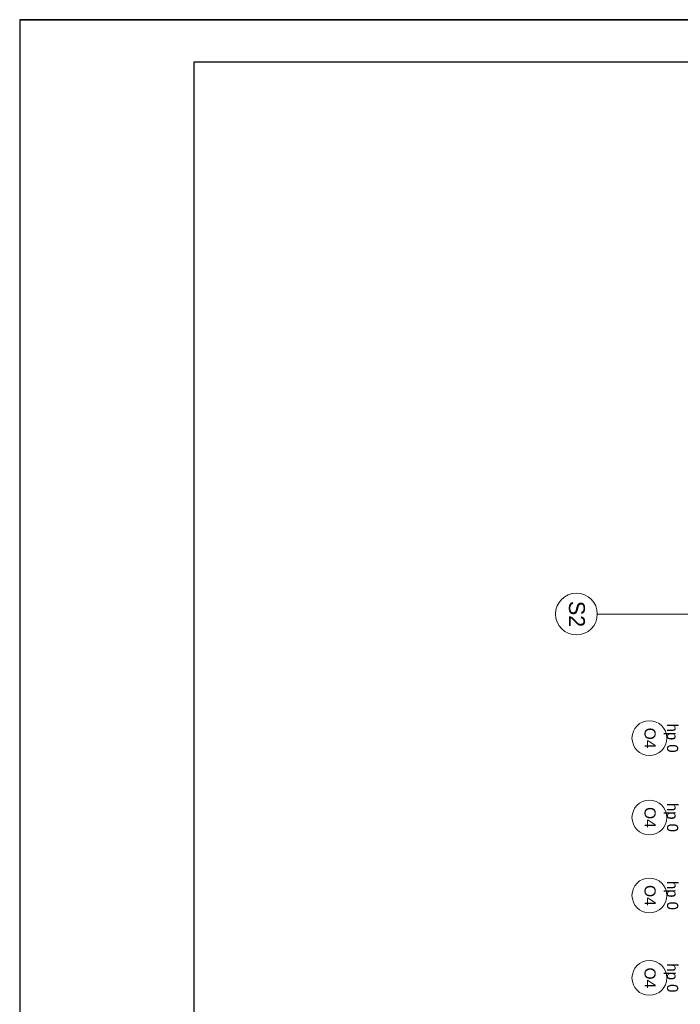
# Model space of a CAD drawing. Extents: x -440864 to -355682, y 13652 to 155872.
# Tile 146 of 179: x -440864 to -431373, y 97776 to 111920. Entities that reach past the tile are written whole.
import ezdxf

# ---------------------------------------------------------------- set-up
doc = ezdxf.new("R2010")
doc.units = 0
doc.header["$MEASUREMENT"] = 0
for name, color, linetype in [('#podkład', 252, 'Continuous'), ('_TABELA', 7, 'Continuous'), ('Arch opisy', 252, 'Continuous')]:
    doc.layers.add(name, color=color, linetype=linetype)
for name, color, linetype, lineweight in [('Arch opisy okien_Nr_Pióra__9', 252, 'Continuous', 13), ('Arch opisy_Nr_Pióra__1', 252, 'Continuous', 25), ('Arch opisy_Nr_Pióra__21', 252, 'Continuous', 9), ('Arch opisy_Nr_Pióra__9', 252, 'Continuous', 13), ('INWENT. OKNA_Nr_Pióra__21', 252, 'Continuous', 9)]:
    doc.layers.add(name, color=color, linetype=linetype, lineweight=lineweight)
doc.styles.add('GENERATED_STYLE_10', font='arial.ttf')
doc.styles.add('GENERATED_STYLE_5', font='txt')

# ---------------------------------------------------------------- blocks, each defined once
blk = doc.blocks.new('Linia_168', base_point=(-430485, 105219))
at = {"layer": 'Arch opisy_Nr_Pióra__21', "linetype": 'Continuous'}
blk.add_line((-430485, 105219), (-432565, 105219), dxfattribs=at)
blk.add_circle((-432865, 105219), 300, dxfattribs=at)
blk = doc.blocks.new('poddasze')
at = {"layer": 'Arch opisy_Nr_Pióra__9', "color": 252, "linetype": 'Continuous'}
for centre in [(-431817, 87600), (-431817, 86460), (-431817, 85340), (-431817, 84155)]:
    blk.add_circle(centre, 250, dxfattribs=at)
at = {"layer": 'Arch opisy', "color": 252, "linetype": 'Continuous'}
blk.add_blockref('Linia_168', (-430485, 89382), dxfattribs=at)
at = {"layer": 'Arch opisy okien_Nr_Pióra__9', "color": 252, "linetype": 'Continuous', "char_height": 160, "attachment_point": 2, "rotation": 270, "style": 'GENERATED_STYLE_10'}
for insert in [(-431727, 87600), (-431727, 86460), (-431727, 85340), (-431727, 84155)]:
    blk.add_mtext('{O4}', dxfattribs=dict(at, insert=insert))
at = {"layer": 'Arch opisy_Nr_Pióra__1', "color": 252, "linetype": 'Continuous', "insert": (-432743, 89382), "char_height": 230, "attachment_point": 2, "rotation": 270, "style": 'GENERATED_STYLE_5'}
blk.add_mtext('{S2}', dxfattribs=at)
at = {"layer": 'INWENT. OKNA_Nr_Pióra__21', "color": 252, "linetype": 'Continuous', "char_height": 160, "attachment_point": 2, "rotation": 270, "style": 'GENERATED_STYLE_5'}
for insert in [(-431404, 87600), (-431404, 86460), (-431404, 85340), (-431404, 84155)]:
    blk.add_mtext('{hp 0}', dxfattribs=dict(at, insert=insert))

msp = doc.modelspace()

# ---------------------------------------------------------------- block references
at = {"layer": '#podkład', "color": 3, "lineweight": 50}
msp.add_blockref('poddasze', (0, 14000), dxfattribs=at)

# ---------------------------------------------------------------- next in the draw order: linework, layer by layer
at = {"layer": '_TABELA', "color": 7}
msp.add_lwpolyline([(-440863.8, 111919.5), (-398863.8, 111919.5), (-440863.8, 111919.5), (-440863.8, 82219.5), (-398863.8, 82219.5), (-398863.8, 111919.5)], dxfattribs=at)
msp.add_lwpolyline([(-399463.8, 111309.5), (-438363.8, 111309.5), (-438363.8, 82829.5), (-399463.8, 82829.5)], close=True, dxfattribs=at)

doc.saveas('drawing.dxf')
